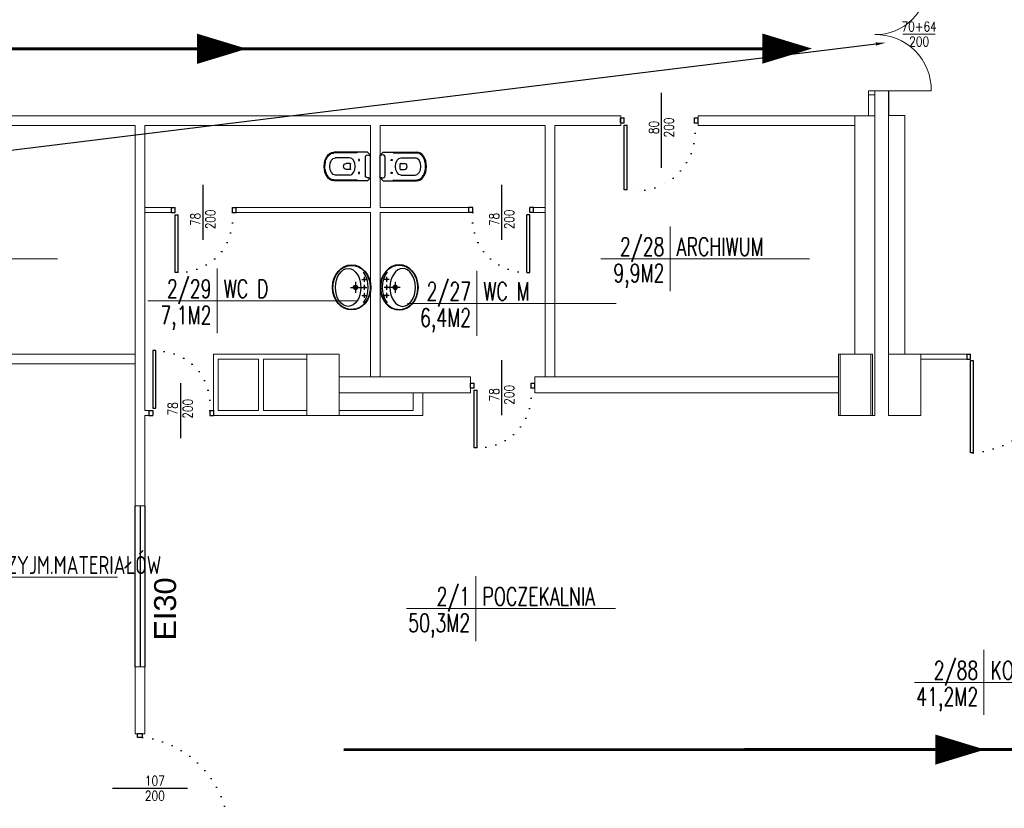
# Model space of a CAD drawing. Header units: millimetres. Extents: x 126553 to 403692, y -95821 to 38049.
# Tile 254 of 256: x 251413 to 252635, y 12268 to 13247. Entities that reach past the tile are written whole.
import ezdxf
from ezdxf import colors
from ezdxf.entities.mleader import LeaderData, LeaderLine
from ezdxf.enums import TextEntityAlignment as Align
from ezdxf.math import Vec2, Vec3

# ---------------------------------------------------------------- set-up
doc = ezdxf.new("R2010")
doc.units = ezdxf.units.MM
doc.linetypes.add('DOTX2', pattern=[12.7, 0, -12.7])
for name, color, linetype, lineweight in [('_(06 GRUBA)', 7, 'Continuous', 40), ('CIENKIE', 7, 'Continuous', 18), ('drzwi', 7, 'Continuous', 15), ('ewakaucja', 3, 'Continuous', 50), ('opisy', 7, 'Continuous', 18), ('WAW_ŚLUSARKA ALUMINIOWA OPIS PB', 7, 'Continuous', 9), ('ŚCIANY GRUBE', 7, 'Continuous', 20)]:
    doc.layers.add(name, color=color, linetype=linetype, lineweight=lineweight)
doc.layers.add('WENTYLE_WADLIWE', color=1, linetype='Continuous')
doc.layers.add('WIDOK', color=7, linetype='Continuous')
doc.styles.add('Arial', font='arial.ttf')
doc.styles.add('OPIS', font='romans.shx', dxfattribs={"width": 0.8})
doc.styles.add('ROMANS', font='romans.shx', dxfattribs={"width": 0.7})
doc.styles.add('STYLE1', font='txt', dxfattribs={"width": 0.8})

# ---------------------------------------------------------------- blocks, each defined once
blk = doc.blocks.new('METKA')
for p, q in [((0, 26.86), (0, -26.86)), ((-57.42, 0), (115.41, 0))]:
    blk.add_line(p, q)
at = {"layer": 'opisy', "style": 'STYLE1', "width": 0.8, "flags": 4}
for tag, p in [('NUMER', (-6.14, 4.47)), ('POWIERZCHNIA', (-6.04, -24.64))]:
    blk.add_attdef(tag, text='', height=17, dxfattribs=at).set_placement(p, align=Align.RIGHT)
for tag, p in [('NAZWA', (5.34, 4.56)), ('POSADZKA', (5.63, -24.66))]:
    blk.add_attdef(tag, p, '', height=17, dxfattribs=at)
blk = doc.blocks.new('80D')
for p, q in [((-8.3, 80.5), (-8.3, 8.9)), ((-8.3, 80.5), (-4.6, 80.5)), ((-4.6, 80.4), (-4.6, 8.9)), ((-39.1, 39.9), (-39.1, -28.3)), ((-80, 6.1), (-80, 0)), ((-75.4, 6.1), (-80, 6.1)), ((-75.4, 0), (-80, 0)), ((-75.4, 6.1), (-75.4, 0)), ((-4.6, 8.9), (-8.3, 8.9)), ((0, 6.1), (-4.6, 6.1)), ((-4.6, 6.1), (-4.6, 0)), ((0, 0), (-4.6, 0)), ((0, 6.1), (0, 0))]:
    blk.add_line(p, q)
at = {"linetype": 'DOTX2', "extrusion": (0, 0, -1)}
blk.add_ellipse((4.7, 0.7), major_axis=(-62.1, 59.2), ratio=0.860496, start_param=-0.768267, end_param=0.768267, dxfattribs=at)
blk = doc.blocks.new('WCWISZ')
for p, q in [((-17.8, 3.7), (-17.8, 45.3)), ((-16.8, 17.2), (-16.8, 45.3)), ((-10.8, 26.1), (-10.8, 43.3)), ((10.8, 26.1), (10.8, 43.3)), ((16.8, 16.8), (16.8, 45.3)), ((17.8, 3.7), (17.8, 45.3)), ((-3.8, 25.2), (-3.8, 30.2)), ((3.3, 24.7), (-3.3, 24.7)), ((3.8, 25.2), (3.8, 30.2)), ((-17.8, 3.7), (-14, 0)), ((-14, 2.3), (-14, 0)), ((14, 0), (-14, 0)), ((11.4, 6.3), (-11.5, 6.3)), ((17.8, 3.7), (14, 0)), ((14, 2.3), (14, 0))]:
    blk.add_line(p, q)
for centre in [(-8, 14.2), (8, 14.2)]:
    blk.add_circle(centre, 0.8)
for centre, radius, start, end in [((-3.3, 25.2), 0.5, 180, 270), ((3.3, 25.2), 0.5, 270, 0), ((-17.8, 17.2), 1, 270, 0), ((17.6, 17.2), 1, 207.4042, 270), ((-11.6, 3.6), 2.71, 85.8052, 207.788), ((11.6, 3.6), 2.71, 332.212, 94.1948)]:
    blk.add_arc(centre, radius, start, end)
for centre, major_axis, ratio in [((0, 45.3), (-17.8, 0), 0.685113), ((0, 43.3), (-10.8, 0), 0.666134), ((0, 30.2), (-3.76, 0), 0.879406)]:
    blk.add_ellipse(centre, major_axis=major_axis, ratio=ratio, start_param=3.141593, end_param=6.283185)
at = {"extrusion": (0, 0, -1)}
blk.add_ellipse((0, 26.1), major_axis=(-10.8, 0), ratio=0.666134, start_param=3.141593, end_param=6.283185, dxfattribs=at)
blk.add_open_spline([(16.8, 45.3), (16.8, 45.8), (16.7, 46.3), (16.5, 47.5), (16.3, 48.1), (15.7, 49.3), (15.3, 49.9), (14.5, 51), (14, 51.5), (12.8, 52.5), (12.1, 53), (10.7, 53.9), (10, 54.3), (8.3, 55), (7.5, 55.3), (5.7, 55.9), (4.7, 56.1), (2.8, 56.4), (1.8, 56.5), (-0.1, 56.5), (-1.1, 56.5), (-3.1, 56.3), (-4, 56.2), (-5.9, 55.8), (-6.8, 55.6), (-8.5, 55), (-9.4, 54.6), (-10.9, 53.8), (-11.6, 53.4), (-13, 52.4), (-13.5, 51.9), (-14.6, 50.8), (-15, 50.3), (-15.8, 49.1), (-16.1, 48.5), (-16.5, 47.3), (-16.7, 46.7), (-16.7, 45.8), (-16.8, 45.6), (-16.8, 45.3)], degree=3, knots=[3.141593, 3.141593, 3.141593, 3.141593, 3.284028, 3.284028, 3.456304, 3.456304, 3.628579, 3.628579, 3.800855, 3.800855, 3.973131, 3.973131, 4.145406, 4.145406, 4.317682, 4.317682, 4.489958, 4.489958, 4.662234, 4.662234, 4.834509, 4.834509, 5.006785, 5.006785, 5.179061, 5.179061, 5.351336, 5.351336, 5.523612, 5.523612, 5.695888, 5.695888, 5.868163, 5.868163, 6.040439, 6.040439, 6.212715, 6.212715, 6.283185, 6.283185, 6.283185, 6.283185])
blk = doc.blocks.new('umblcd')
for p, q in [((-13.1, -8), (-6.9, -8)), ((-10, -11.2), (-10, -4.9)), ((-3.1, -8), (3.1, -8)), ((0, -11.2), (0, -4.9)), ((6.9, -8), (13.1, -8)), ((10, -11.2), (10, -4.9)), ((-6.8, -18.8), (6.9, -18.8)), ((0, -25), (0, -12.3))]:
    blk.add_line(p, q)
for centre, radius in [((-10, -8), 1), ((0, -8), 1), ((10, -8), 1), ((0, -18.8), 2.75), ((0, -18.8), 2.12)]:
    blk.add_circle(centre, radius)
for centre, major_axis, ratio in [((0, -23.7), (28, 0), 0.84777), ((0, -28), (23.5, 0), 0.670213)]:
    blk.add_ellipse(centre, major_axis=major_axis, ratio=ratio)
blk.add_ellipse((0, -23.7), major_axis=(27.3, 0), ratio=0.755375, start_param=7.077945, end_param=8.630335)
blk.add_open_spline([(27.3, -23.7), (27.3, -23), (27.3, -22.2), (27, -20.1), (26.8, -18.9), (26, -16.4), (25.4, -15.2), (24.2, -12.9), (23.4, -11.7), (21.7, -9.6), (20.7, -8.6), (18.6, -6.8), (17.5, -5.9), (15, -4.4), (13.7, -3.7), (11, -2.6), (9.6, -2.1), (6.7, -1.3), (5.2, -1), (2.1, -0.7), (0.6, -0.6), (-2.4, -0.7), (-4, -0.9), (-7, -1.4), (-8.4, -1.7), (-11.3, -2.7), (-12.7, -3.2), (-15.3, -4.5), (-16.5, -5.3), (-18.8, -7), (-19.9, -7.9), (-21.9, -9.8), (-22.8, -10.9), (-24.3, -13.1), (-25, -14.3), (-26.1, -16.6), (-26.5, -17.9), (-27.1, -20.4), (-27.3, -21.7), (-27.4, -24.2), (-27.3, -25.5), (-26.9, -28), (-26.6, -29.3), (-25.7, -31.7), (-25.1, -32.9), (-23.8, -35.2), (-23, -36.3), (-21.2, -38.4), (-20.2, -39.4), (-18, -41.2), (-16.8, -42), (-14.3, -43.4), (-13, -44.1), (-10.2, -45.2), (-8.8, -45.6), (-5.9, -46.3), (-4.3, -46.6), (-1.3, -46.8), (0.2, -46.9), (3.3, -46.7), (4.8, -46.5), (7.8, -45.9), (9.2, -45.5), (12, -44.5), (13.4, -43.9), (16, -42.5), (17.2, -41.7), (19.4, -40), (20.5, -39.1), (22.4, -37.1), (23.2, -36), (24.7, -33.7), (25.3, -32.6), (26.3, -30.2), (26.7, -28.9), (27.2, -26.4), (27.3, -25.1), (27.3, -23.8), (27.3, -23.8), (27.3, -23.7)], degree=3, knots=[0, 0, 0, 0, 0.102087, 0.102087, 0.269017, 0.269017, 0.435947, 0.435947, 0.602878, 0.602878, 0.769808, 0.769808, 0.936738, 0.936738, 1.103669, 1.103669, 1.270599, 1.270599, 1.437529, 1.437529, 1.60446, 1.60446, 1.77139, 1.77139, 1.93832, 1.93832, 2.105251, 2.105251, 2.272181, 2.272181, 2.439112, 2.439112, 2.606042, 2.606042, 2.772972, 2.772972, 2.939903, 2.939903, 3.106833, 3.106833, 3.273763, 3.273763, 3.440694, 3.440694, 3.607624, 3.607624, 3.774554, 3.774554, 3.941485, 3.941485, 4.108415, 4.108415, 4.275345, 4.275345, 4.442276, 4.442276, 4.609206, 4.609206, 4.776136, 4.776136, 4.943067, 4.943067, 5.109997, 5.109997, 5.276927, 5.276927, 5.443858, 5.443858, 5.610788, 5.610788, 5.777718, 5.777718, 5.944649, 5.944649, 6.111579, 6.111579, 6.27851, 6.27851, 6.283185, 6.283185, 6.283185, 6.283185])
blk = doc.blocks.new('A$C121B6CE3')
blk.add_lwpolyline([(0, -20), (0, 20)])
at = {"style": 'OPIS', "width": 0.8}
blk.add_attdef('Szerokość', text='', height=12, rotation=90, dxfattribs=at).set_placement((0, 0), align=Align.BOTTOM_CENTER)
blk.add_attdef('Wysokość', text='', height=12, rotation=90, dxfattribs=at).set_placement((3, 0), align=Align.TOP_CENTER)

msp = doc.modelspace()

# ---------------------------------------------------------------- linework, layer by layer
for p, q in [((252209.79717, 13062.96432), (252209.79717, 13155.98142)), ((252158.79717, 13118.71387), (252158.79717, 13124.83387)), ((252158.79717, 13124.83387), (252163.39177, 13124.83387)), ((252158.79717, 13118.71387), (252163.39177, 13118.71387)), ((252163.39177, 13118.71387), (252163.39177, 13124.83387)), ((252163.39177, 13035.69423), (252163.39177, 13115.95712)), ((252163.39177, 13115.95712), (252167.06744, 13115.95712)), ((252167.06744, 13035.61842), (252167.06744, 13115.95712)), ((252250.67777, 13118.71387), (252250.67777, 13124.83387)), ((252250.67777, 13124.83387), (252255.27237, 13124.83387)), ((252250.67777, 13118.71387), (252255.27237, 13118.71387)), ((252255.27237, 13118.71387), (252255.27237, 13124.83387)), ((251640.67557, 12973.71686), (251640.67557, 13041.91949)), ((252011.56699, 12973.71686), (252011.56699, 13041.91949)), ((252167.06744, 13035.61842), (252163.39177, 13035.61842)), ((251601.57847, 13007.53846), (251601.57847, 13013.65846)), ((251601.57847, 13013.65846), (251606.17306, 13013.65846)), ((251601.57847, 13007.53846), (251606.17306, 13007.53846)), ((251606.17306, 13007.53846), (251606.17306, 13013.65846)), ((251606.17306, 12933.24658), (251606.17306, 13004.78171)), ((251606.17306, 13004.78171), (251609.84874, 13004.78171)), ((251609.84874, 12933.17077), (251609.84874, 13004.78171)), ((251676.98387, 13007.53846), (251676.98387, 13013.65846)), ((251676.98387, 13013.65846), (251681.57847, 13013.65846)), ((251676.98387, 13007.53846), (251681.57847, 13007.53846)), ((251681.57847, 13007.53846), (251681.57847, 13013.65846)), ((251970.66409, 13007.53846), (251970.66409, 13013.65846)), ((251975.25869, 13013.65846), (251970.66409, 13013.65846)), ((251975.25869, 13007.53846), (251970.66409, 13007.53846)), ((251975.25869, 13007.53846), (251975.25869, 13013.65846)), ((252042.39382, 12933.17077), (252042.39382, 13004.78171)), ((252046.0695, 13004.78171), (252042.39382, 13004.78171)), ((252050.66409, 13013.65846), (252046.0695, 13013.65846)), ((252046.0695, 13007.53846), (252046.0695, 13013.65846)), ((252050.66409, 13007.53846), (252046.0695, 13007.53846)), ((252046.0695, 12933.24658), (252046.0695, 13004.78171)), ((252050.66409, 13007.53846), (252050.66409, 13013.65846)), ((251609.84874, 12933.17077), (251606.17306, 12933.17077)), ((252042.39382, 12933.17077), (252046.0695, 12933.17077)), ((251581.75954, 12836.14616), (251578.08387, 12836.14616)), ((251578.08387, 12836.07034), (251578.08387, 12764.53522)), ((251581.75954, 12836.14616), (251581.75954, 12764.53522)), ((252011.56699, 12755.95686), (252011.56699, 12824.15949)), ((252588.71596, 12831.82563), (252588.71596, 12825.70563)), ((252588.71596, 12831.82563), (252593.31055, 12831.82563)), ((252588.71596, 12825.70563), (252593.31055, 12825.70563)), ((252593.31055, 12825.70563), (252593.31055, 12831.82563)), ((251612.58637, 12795.60007), (251612.58637, 12727.39743)), ((251972.46989, 12789.77846), (251972.46989, 12795.89846)), ((251972.46989, 12795.89846), (251977.06449, 12795.89846)), ((251972.46989, 12789.77846), (251977.06449, 12789.77846)), ((251977.06449, 12789.77846), (251977.06449, 12795.89846)), ((251977.06449, 12715.48658), (251977.06449, 12787.02171)), ((251977.06449, 12787.02171), (251980.74016, 12787.02171)), ((251980.74016, 12715.41077), (251980.74016, 12787.02171)), ((252047.8753, 12789.77846), (252047.8753, 12795.89846)), ((252047.8753, 12795.89846), (252052.46989, 12795.89846)), ((252047.8753, 12789.77846), (252052.46989, 12789.77846)), ((252052.46989, 12789.77846), (252052.46989, 12795.89846)), ((251573.48927, 12761.77846), (251573.48927, 12755.65846)), ((251573.48927, 12761.77846), (251578.08387, 12761.77846)), ((251578.08387, 12764.53522), (251581.75954, 12764.53522)), ((251578.08387, 12761.77846), (251578.08387, 12755.65846)), ((251648.89468, 12761.77846), (251648.89468, 12755.65846)), ((251648.89468, 12761.77846), (251653.48927, 12761.77846)), ((251653.48927, 12761.77846), (251653.48927, 12755.65846)), ((251573.48927, 12755.65846), (251578.08387, 12755.65846)), ((251648.89468, 12755.65846), (251653.48927, 12755.65846)), ((251980.74016, 12715.41077), (251977.06449, 12715.41077)), ((251565.44773, 12360.65846), (251559.32773, 12360.65846)), ((251559.32773, 12356.06387), (251559.32773, 12360.65846)), ((251565.44773, 12356.06387), (251565.44773, 12360.65846)), ((251565.44773, 12356.06387), (251559.32773, 12356.06387)), ((251621.19728, 12292.65846), (251528.18018, 12292.65846))]:
    msp.add_line(p, q)
msp.add_lwpolyline([(252596.31055, 12823.70563), (252596.31055, 12709.09787), (252593.31055, 12709.09787), (252593.31055, 12823.70563)], close=True)
at = {"linetype": 'DOTX2'}
msp.add_arc((252585.27536, 12829.69615), 121.06352, 275.22988671, 356.29248163, dxfattribs=at)
at = {"linetype": 'DOTX2', "extrusion": (0, 0, -1)}
for centre, major_axis, ratio, start_param, end_param in [((252167.06744, 13118.71387), (-63.02806, 63.02806), 0.8862947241, 2.2959876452, 4.027946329), ((251596.90543, 13012.97233), (62.12216, -59.21132), 0.860495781, -0.7682669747, 0.7682669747), ((251967.79686, 12795.21233), (62.12216, -59.21132), 0.860495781, -0.7682669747, 0.7682669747), ((251574.08674, 12258.28434), (-73.4952, 76.09485), 0.8425498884, 0.7647737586, 2.376818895)]:
    msp.add_ellipse(centre, major_axis=major_axis, ratio=ratio, start_param=start_param, end_param=end_param, dxfattribs=at)
at = {"linetype": 'DOTX2'}
for centre, start_param, end_param in [((252055.33713, 13012.97233), 2.3733256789, 3.9098596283), ((251568.81624, 12756.34459), -0.7682669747, 0.7682669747)]:
    msp.add_ellipse(centre, major_axis=(62.12216, 59.21132), ratio=0.860495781, start_param=start_param, end_param=end_param, dxfattribs=at)
at = {"layer": '_(06 GRUBA)', "color": 3}
for points in [[(251694.96748, 13210.68941, 0, 37.5, 0), (251633.26424, 13210.68941, 37.5, 37.5, 0)], [(252396.55155, 13210.90738, 0, 37.5, 0), (252334.84831, 13210.90738, 37.5, 37.5, 0)], [(252611.08873, 12341.02655, 0, 37.5, 0), (252549.38549, 12341.02655, 37.5, 37.5, 0)]]:
    msp.add_lwpolyline(points, format="xyseb", dxfattribs=at)
at = {"layer": 'ewakaucja', "color": 3, "lineweight": 60}
for points in [[(249252.20616, 13210.68941), (252363.0958, 13210.68941)], [(252312.76273, 12341.02655), (251815.31204, 12340.91982)], [(252665.37471, 12341.02655), (252312.76273, 12341.02655)]]:
    msp.add_lwpolyline(points, dxfattribs=at)
at = {"layer": 'opisy', "color": 7}
msp.add_lwpolyline([(252474.48927, 13153.36456), (252466.68927, 13153.36456), (252466.68927, 13158.40228), (252474.48927, 13158.40228)], close=True, dxfattribs=at)
msp.add_lwpolyline([(252474.48927, 13158.40228), (252544.48927, 13158.40228)], dxfattribs=at)
for centre, radius, start, end in [((252475.8047, 13292.08685), 63.69815, 268.81669913, 1.18330087), ((252475.67927, 13159.59228), 68.82029, 359.00922768, 90.99077232)]:
    msp.add_arc(centre, radius, start, end, dxfattribs=at)
at = {"layer": 'WIDOK'}
msp.add_line((252491.48927, 13158.40228), (252491.48927, 13127.70563), dxfattribs=at)
at = {"layer": 'WIDOK', "color": 4}
for p, q in [((251556.38773, 12443.65846), (251556.38773, 12643.65846)), ((251562.43263, 12643.65846), (251562.43263, 12443.65846)), ((251568.38773, 12643.65846), (251568.38773, 12443.65846))]:
    msp.add_line(p, q, dxfattribs=at)
at = {"layer": 'ŚCIANY GRUBE'}
for p, q in [((252466.68927, 13153.36456), (252466.68927, 13127.65846)), ((252474.48927, 13158.40228), (252474.48927, 13127.65846)), ((252474.48927, 13153.36456), (252474.48927, 13127.65846)), ((251556.38773, 13127.65846), (251391.48927, 13127.65846)), ((252158.96335, 13127.65846), (251556.38773, 13127.65846)), ((252158.96335, 13127.65846), (252158.96335, 13115.65846)), ((252474.48927, 13127.65846), (252255.27237, 13127.65846)), ((252255.27237, 13127.65846), (252255.27237, 13115.65846)), ((252449.48927, 12831.68038), (252449.48927, 13127.65846)), ((252474.48927, 12755.65846), (252474.48927, 13127.65846)), ((252491.48927, 13127.70563), (252511.48927, 13127.70563)), ((252491.48927, 12831.70563), (252491.48927, 13127.70563)), ((252511.48927, 13127.70563), (252511.48927, 12831.70563)), ((251556.38773, 13115.65846), (251391.48927, 13115.65846)), ((251556.38773, 12643.65846), (251556.38773, 13115.65846)), ((251568.38773, 12761.65846), (251568.38773, 13115.65846)), ((251848.38773, 13115.65846), (251568.38773, 13115.65846)), ((251848.38773, 13013.65846), (251848.38773, 13115.65846)), ((252065.38773, 13115.65846), (251860.38773, 13115.65846)), ((251860.38773, 13013.65846), (251860.38773, 13115.65846)), ((252065.38773, 12803.65846), (252065.38773, 13115.65846)), ((252077.38773, 12803.65846), (252077.38773, 13115.65846)), ((252077.38773, 13115.65846), (252158.96335, 13115.65846)), ((252255.27237, 13115.65846), (252449.48927, 13115.65846)), ((251601.57847, 13013.65846), (251568.38773, 13013.65846)), ((251601.57847, 13007.65846), (251568.38773, 13007.65846)), ((251601.57847, 13013.65846), (251601.57847, 13007.65846)), ((251848.38773, 13013.65846), (251681.57847, 13013.65846)), ((251681.57847, 13013.65846), (251681.57847, 13007.65846)), ((251848.38773, 13007.65846), (251681.57847, 13007.65846)), ((251848.38773, 12803.65846), (251848.38773, 13007.65846)), ((251860.38773, 13013.65846), (251970.66409, 13013.65846)), ((251860.38773, 12803.65846), (251860.38773, 13007.65846)), ((251860.38773, 13007.65846), (251970.66409, 13007.65846)), ((251970.66409, 13013.65846), (251970.66409, 13007.65846)), ((252050.66409, 13007.65846), (252050.66409, 13013.65846)), ((252050.66409, 13013.65846), (252065.38773, 13013.65846)), ((252050.66409, 13007.65846), (252065.38773, 13007.65846)), ((251556.38773, 12831.65846), (251149.48927, 12831.65846)), ((251653.48927, 12755.65846), (251653.48927, 12831.65846)), ((251769.48927, 12831.65846), (251653.48927, 12831.65846)), ((251709.48927, 12825.65846), (251659.48927, 12825.65846)), ((251659.48927, 12761.65846), (251659.48927, 12825.65846)), ((251709.48927, 12761.65846), (251709.48927, 12825.65846)), ((251715.48927, 12761.65846), (251715.48927, 12825.65846)), ((251715.48927, 12825.65846), (251769.48927, 12825.65846)), ((252531.48927, 12831.70563), (252588.71596, 12831.70563)), ((252531.48927, 12825.70563), (252588.71596, 12825.70563)), ((252588.71596, 12825.70563), (252588.71596, 12831.70563)), ((251556.38773, 12819.65846), (251263.38773, 12819.65846)), ((251972.46989, 12803.65846), (251809.48927, 12803.65846)), ((251972.46989, 12803.65846), (251972.46989, 12783.65846)), ((252429.48927, 12803.65846), (252052.46989, 12803.65846)), ((252052.46989, 12803.65846), (252052.46989, 12783.65846)), ((251972.46989, 12783.65846), (251809.48927, 12783.65846)), ((251901.48927, 12761.65846), (251901.48927, 12783.65846)), ((251913.48927, 12755.65846), (251913.48927, 12783.65846)), ((252429.48927, 12783.65846), (252052.46989, 12783.65846)), ((251573.48927, 12761.65846), (251568.38773, 12761.65846)), ((251573.48927, 12755.65846), (251573.48927, 12761.65846)), ((251709.48927, 12761.65846), (251659.48927, 12761.65846)), ((251769.48927, 12761.65846), (251715.48927, 12761.65846)), ((251901.48927, 12761.65846), (251809.48927, 12761.65846)), ((251568.38773, 12755.65846), (251573.48927, 12755.65846)), ((251568.38773, 12643.65846), (251568.38773, 12755.65846)), ((251727.48927, 12755.65846), (251653.48927, 12755.65846)), ((251913.48927, 12755.65846), (251727.48927, 12755.65846)), ((252469.48927, 12755.65846), (252474.48927, 12755.65846)), ((251568.38773, 12643.65846), (251556.38773, 12643.65846)), ((251556.38773, 12360.65846), (251556.38773, 12443.65846)), ((251568.38773, 12443.65846), (251556.38773, 12443.65846)), ((251568.38773, 12360.65846), (251568.38773, 12443.65846)), ((251568.38773, 12360.65846), (251556.38773, 12360.65846))]:
    msp.add_line(p, q, dxfattribs=at)
for points in [[(251769.48927, 12755.65846), (251809.48927, 12755.65846), (251809.48927, 12831.65846), (251769.48927, 12831.65846)], [(252429.48927, 12755.65846), (252469.48927, 12755.65846), (252469.48927, 12831.65846), (252429.48927, 12831.65846)], [(252471.48927, 12755.70563), (252431.48927, 12755.70563), (252431.48927, 12831.70563), (252471.48927, 12831.70563)], [(252531.48927, 12755.70563), (252491.48927, 12755.70563), (252491.48927, 12831.70563), (252531.48927, 12831.70563)]]:
    msp.add_lwpolyline(points, close=True, dxfattribs=at)

# ---------------------------------------------------------------- block references
at = {"layer": 'CIENKIE'}
ref = msp.add_blockref('METKA', (251286.73799, 12950.00464), dxfattribs=dict(at, xscale=1.5, yscale=1.5, zscale=1.5))
ref.add_attrib('RODZAJ_POMIESCZENIA', 'MAGAZYN', (251294.95171, 12953.78867), dxfattribs={"layer": '0', "height": 22.5, "style": 'ROMANS', "width": 0.7})
ref.add_attrib('POWIERZCHNIA', '15,9M2', dxfattribs={"layer": '0', "height": 22.5, "style": 'ROMANS', "width": 0.7}).set_placement((251279.73659, 12921.09646), align=Align.RIGHT)
ref.add_attrib('NUMER', '2/30', dxfattribs={"layer": '0', "height": 22.5, "style": 'ROMANS', "width": 0.7}).set_placement((251279.73659, 12953.78867), align=Align.RIGHT)
ref = msp.add_blockref('METKA', (252220.31543, 12950.00464), dxfattribs=dict(at, xscale=1.5, yscale=1.5, zscale=1.5))
ref.add_attrib('RODZAJ_POMIESCZENIA', 'ARCHIWUM', (252228.52915, 12953.78867), dxfattribs={"layer": '0', "height": 22.5, "style": 'ROMANS', "width": 0.7})
ref.add_attrib('POWIERZCHNIA', '9,9M2', dxfattribs={"layer": '0', "height": 22.5, "style": 'ROMANS', "width": 0.7}).set_placement((252213.31402, 12921.09646), align=Align.RIGHT)
ref.add_attrib('NUMER', '2/28', dxfattribs={"layer": '0', "height": 22.5, "style": 'ROMANS', "width": 0.7}).set_placement((252213.31402, 12953.78867), align=Align.RIGHT)
ref = msp.add_blockref('METKA', (251658.08198, 12897.8827), dxfattribs=dict(at, xscale=1.5, yscale=1.5, zscale=1.5))
ref.add_attrib('RODZAJ_POMIESCZENIA', 'WC D', (251666.2957, 12901.66673), dxfattribs={"layer": '0', "height": 22.5, "style": 'ROMANS', "width": 0.7})
ref.add_attrib('POWIERZCHNIA', '7,1M2', dxfattribs={"layer": '0', "height": 22.5, "style": 'ROMANS', "width": 0.7}).set_placement((251651.08057, 12868.97452), align=Align.RIGHT)
ref.add_attrib('NUMER', '2/29', dxfattribs={"layer": '0', "height": 22.5, "style": 'ROMANS', "width": 0.7}).set_placement((251651.08057, 12901.66673), align=Align.RIGHT)
ref = msp.add_blockref('METKA', (251980.3268, 12894.67256), dxfattribs=dict(at, xscale=1.5, yscale=1.5, zscale=1.5))
ref.add_attrib('RODZAJ_POMIESCZENIA', 'WC M', (251988.54052, 12898.45659), dxfattribs={"layer": '0', "height": 22.5, "style": 'ROMANS', "width": 0.7})
ref.add_attrib('POWIERZCHNIA', '6,4M2', dxfattribs={"layer": '0', "height": 22.5, "style": 'ROMANS', "width": 0.7}).set_placement((251973.32539, 12865.76438), align=Align.RIGHT)
ref.add_attrib('NUMER', '2/27', dxfattribs={"layer": '0', "height": 22.5, "style": 'ROMANS', "width": 0.7}).set_placement((251973.32539, 12898.45659), align=Align.RIGHT)
ref = msp.add_blockref('METKA', (251361.44635, 12554.97859), dxfattribs=dict(at, xscale=1.5, yscale=1.5, zscale=1.5))
ref.add_attrib('RODZAJ_POMIESCZENIA', 'PRZYJM.MATERIAŁÓW', (251369.66007, 12558.76262), dxfattribs={"layer": '0', "height": 22.5, "style": 'ROMANS', "width": 0.7})
ref.add_attrib('POWIERZCHNIA', '17,2M2', dxfattribs={"layer": '0', "height": 22.5, "style": 'ROMANS', "width": 0.7}).set_placement((251354.44494, 12526.07041), align=Align.RIGHT)
ref.add_attrib('NUMER', '2/25', dxfattribs={"layer": '0', "height": 22.5, "style": 'ROMANS', "width": 0.7}).set_placement((251354.44494, 12558.76262), align=Align.RIGHT)
ref = msp.add_blockref('METKA', (251979.22476, 12515.94239), dxfattribs=dict(at, xscale=1.5, yscale=1.5, zscale=1.5))
ref.add_attrib('RODZAJ_POMIESCZENIA', 'POCZEKALNIA', (251987.43848, 12519.72642), dxfattribs={"layer": '0', "height": 22.5, "style": 'ROMANS', "width": 0.7})
ref.add_attrib('POWIERZCHNIA', '50,3M2', dxfattribs={"layer": '0', "height": 22.5, "style": 'ROMANS', "width": 0.7}).set_placement((251972.22336, 12487.0342), align=Align.RIGHT)
ref.add_attrib('NUMER', '2/1', dxfattribs={"layer": '0', "height": 22.5, "style": 'ROMANS', "width": 0.7}).set_placement((251972.22336, 12519.72642), align=Align.RIGHT)
ref = msp.add_blockref('METKA', (252609.8175, 12424.41203), dxfattribs=dict(at, xscale=1.5, yscale=1.5, zscale=1.5))
ref.add_attrib('RODZAJ_POMIESCZENIA', 'KORYTARZ', (252618.03122, 12428.19606), dxfattribs={"layer": '0', "height": 22.5, "style": 'ROMANS', "width": 0.7})
ref.add_attrib('POWIERZCHNIA', '41,2M2', dxfattribs={"layer": '0', "height": 22.5, "style": 'ROMANS', "width": 0.7}).set_placement((252602.81609, 12395.50385), align=Align.RIGHT)
ref.add_attrib('NUMER', '2/88', dxfattribs={"layer": '0', "height": 22.5, "style": 'ROMANS', "width": 0.7}).set_placement((252602.81609, 12428.19606), align=Align.RIGHT)
at = {"layer": 'drzwi', "rotation": 180}
for p in [(251601.57847, 13013.65846), (251972.46989, 12795.89846)]:
    msp.add_blockref('80D', p, dxfattribs=at)
at = {"layer": 'drzwi', "xscale": -1, "rotation": 180}
msp.add_blockref('80D', (252050.66409, 13013.65846), dxfattribs=at)
at = {"layer": 'drzwi', "xscale": -1}
msp.add_blockref('80D', (251573.48927, 12755.65846), dxfattribs=at)
at = {"layer": 'WAW_ŚLUSARKA ALUMINIOWA OPIS PB', "color": 7}
ref = msp.add_blockref('A$C121B6CE3', (252529.37753, 13228.68079), dxfattribs=dict(at, xscale=-1, rotation=90))
ref.add_attrib('Szerokość', '70+64', dxfattribs={"layer": '0', "color": 7, "height": 12, "style": 'OPIS', "width": 0.8}).set_placement((252529.37753, 13228.68079), align=Align.BOTTOM_CENTER)
ref.add_attrib('Wysokość', '200', dxfattribs={"layer": '0', "color": 7, "height": 12, "style": 'OPIS', "width": 0.8}).set_placement((252529.37753, 13225.68079), align=Align.TOP_CENTER)
ref = msp.add_blockref('A$C121B6CE3', (252209.79717, 13113.08278), dxfattribs=dict(at, xscale=-1, rotation=180))
ref.add_attrib('Szerokość', '80', dxfattribs={"layer": '0', "color": 7, "height": 12, "rotation": 90, "style": 'OPIS', "width": 0.8}).set_placement((252209.79717, 13113.08278), align=Align.BOTTOM_CENTER)
ref.add_attrib('Wysokość', '200', dxfattribs={"layer": '0', "color": 7, "height": 12, "rotation": 90, "style": 'OPIS', "width": 0.8}).set_placement((252212.79717, 13113.08278), align=Align.TOP_CENTER)
ref = msp.add_blockref('A$C121B6CE3', (251640.67557, 12999.02085), dxfattribs=dict(at, xscale=-1, rotation=180))
ref.add_attrib('Szerokość', '78', dxfattribs={"layer": '0', "color": 7, "height": 12, "rotation": 90, "style": 'OPIS', "width": 0.8}).set_placement((251640.67557, 12999.02085), align=Align.BOTTOM_CENTER)
ref.add_attrib('Wysokość', '200', dxfattribs={"layer": '0', "color": 7, "height": 12, "rotation": 90, "style": 'OPIS', "width": 0.8}).set_placement((251643.67557, 12999.02085), align=Align.TOP_CENTER)
ref = msp.add_blockref('A$C121B6CE3', (252011.56699, 12999.02085), dxfattribs=dict(at, xscale=-1, rotation=180))
ref.add_attrib('Szerokość', '78', dxfattribs={"layer": '0', "color": 7, "height": 12, "rotation": 90, "style": 'OPIS', "width": 0.8}).set_placement((252011.56699, 12999.02085), align=Align.BOTTOM_CENTER)
ref.add_attrib('Wysokość', '200', dxfattribs={"layer": '0', "color": 7, "height": 12, "rotation": 90, "style": 'OPIS', "width": 0.8}).set_placement((252014.56699, 12999.02085), align=Align.TOP_CENTER)
ref = msp.add_blockref('A$C121B6CE3', (252011.56699, 12781.26085), dxfattribs=dict(at, xscale=-1, rotation=180))
ref.add_attrib('Szerokość', '78', dxfattribs={"layer": '0', "color": 7, "height": 12, "rotation": 90, "style": 'OPIS', "width": 0.8}).set_placement((252011.56699, 12781.26085), align=Align.BOTTOM_CENTER)
ref.add_attrib('Wysokość', '200', dxfattribs={"layer": '0', "color": 7, "height": 12, "rotation": 90, "style": 'OPIS', "width": 0.8}).set_placement((252014.56699, 12781.26085), align=Align.TOP_CENTER)
ref = msp.add_blockref('A$C121B6CE3', (251612.58637, 12764.03755), dxfattribs=dict(at, xscale=-1, rotation=180))
ref.add_attrib('Szerokość', '78', dxfattribs={"layer": '0', "color": 7, "height": 12, "rotation": 90, "style": 'OPIS', "width": 0.8}).set_placement((251612.58637, 12764.03755), align=Align.BOTTOM_CENTER)
ref.add_attrib('Wysokość', '200', dxfattribs={"layer": '0', "color": 7, "height": 12, "rotation": 90, "style": 'OPIS', "width": 0.8}).set_placement((251615.58637, 12764.03755), align=Align.TOP_CENTER)
ref = msp.add_blockref('A$C121B6CE3', (251580.86189, 12292.65846), dxfattribs=dict(at, xscale=-1, rotation=90))
ref.add_attrib('Szerokość', '107', dxfattribs={"layer": '0', "color": 7, "height": 12, "style": 'OPIS', "width": 0.8}).set_placement((251580.86189, 12292.65846), align=Align.BOTTOM_CENTER)
ref.add_attrib('Wysokość', '200', dxfattribs={"layer": '0', "color": 7, "height": 12, "style": 'OPIS', "width": 0.8}).set_placement((251580.86189, 12289.65846), align=Align.TOP_CENTER)
at = {"layer": 'WIDOK', "xscale": -1, "rotation": 90}
for name, p in [('WCWISZ', (251848.38773, 13064.65846)), ('umblcd', (251860.38773, 12914.55192))]:
    msp.add_blockref(name, p, dxfattribs=at)
at = {"layer": 'WIDOK', "rotation": 270}
for name, p in [('WCWISZ', (251860.38773, 13064.65846)), ('umblcd', (251848.68726, 12914.55192))]:
    msp.add_blockref(name, p, dxfattribs=at)

# ---------------------------------------------------------------- texts
at = {"layer": 'WENTYLE_WADLIWE', "color": 1, "true_color": 0xff0000, "insert": (251579.84684, 12476.46896), "char_height": 27.2, "width": 44.4174403, "attachment_point": 1, "rotation": 90, "style": 'Arial'}
msp.add_mtext('{\\C1;EI30}', dxfattribs=at)

# ---------------------------------------------------------------- leaders
at = {"layer": '_(06 GRUBA)', "color": 5, "lineweight": -3}
ml = msp.add_multileader_mtext('Standard', dxfattribs=at)
ml.set_content('drzwi do wymiany na dymoszczelne (Sm) o szerokości skrzydła nieblokowanego minimum 0,9 m', color=5, style='ROMANS')
ml.set_leader_properties()
ml.build(insert=Vec2(0, 0))
ml.multileader.update_dxf_attribs({"text_right_attachment_type": 6, "dogleg_length": 0.36, "arrow_head_size": 12, "scale": 3})
ctx = ml.context
ctx.base_point, ctx.scale, ctx.char_height, ctx.arrow_head_size, ctx.landing_gap_size, ctx.plane_origin = Vec3(253093.87987, 11280.25156), 3, 25, 12, 6, Vec3(253380.36664, 12483.37804)
ctx.right_attachment = 6
notes = []
notes.append((ctx, [(1, (1, 1, 0), (254441.95987, 11263.58489), (-1, 0), 1.08, [(6, [(252487.50111, 13218.07635), (250937.94991, 13027.15019), (250069.98258, 12950.6565), (249948.31564, 12301.33346)], 0, []), (3, [(254357.07558, 12978.9547), (256849.51364, 12963.07499), (256808.25735, 13499.76028)], 0, [])])]))
ctx.mtext.insert, ctx.mtext.flow_direction = Vec3(253099.87987, 11296.91823), 5
for ctx, leaders in notes:
    for number, flags, end, landing, length, lines in leaders:
        leader = LeaderData()
        leader.index, (leader.has_last_leader_line, leader.has_dogleg_vector, leader.attachment_direction) = number, flags
        leader.last_leader_point, leader.dogleg_vector, leader.dogleg_length = Vec3(end), Vec3(landing), length
        for number, points, colour, breaks in lines:
            line = LeaderLine()
            line.index, line.vertices, line.color, line.breaks = number, Vec3.list(points), colors.encode_raw_color(colour), breaks
            leader.lines.append(line)
        ctx.leaders.append(leader)

doc.saveas('drawing.dxf')
